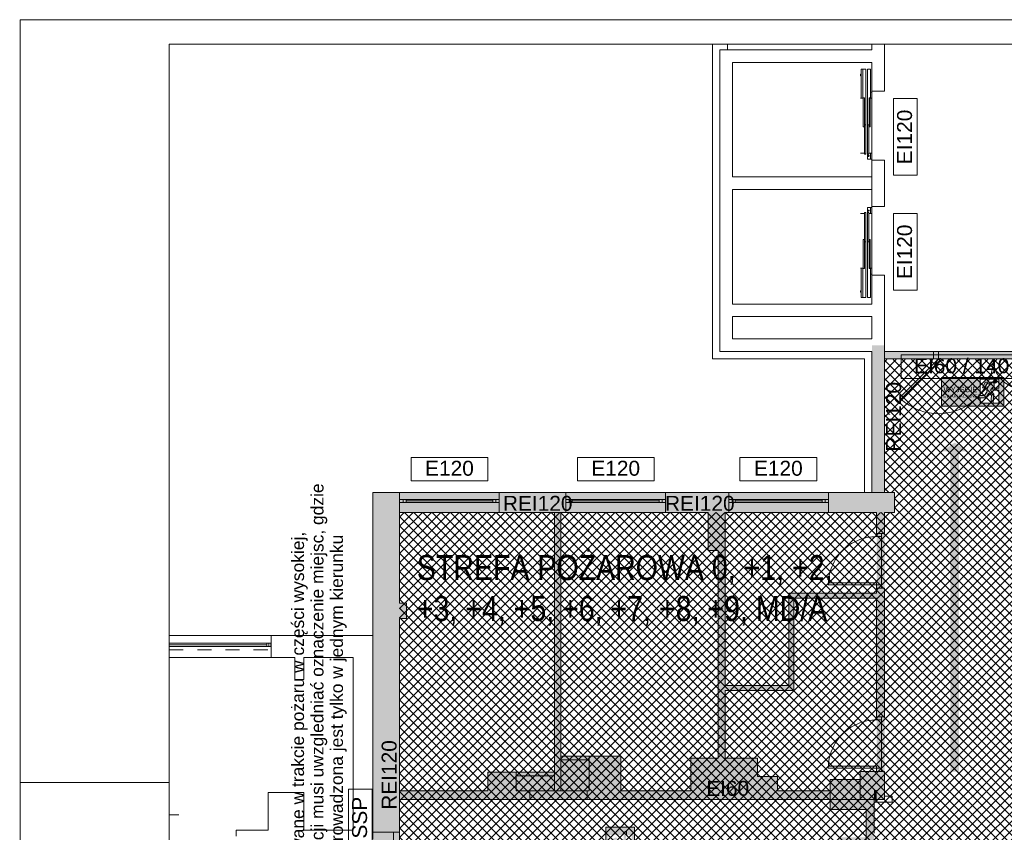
# Paper-space layout 'AP-03 STREFY POŻAROWE I EWAKUACJA - PIĘTRO 1' of a CAD drawing. Header units: millimetres. Extents: x 0 to 594, y -4 to 450.
# Tile 9 of 17: x 0 to 197, y 287 to 450. Entities that reach past the tile are written whole.
import ezdxf
from ezdxf.xclip import XClip

# ---------------------------------------------------------------- set-up
doc = ezdxf.new("R2010")
doc.units = ezdxf.units.MM
doc.header["$MEASUREMENT"] = 0
doc.header["$XCLIPFRAME"] = 0
doc.linetypes.add('PRZERYWANA', pattern=[5.64444, 2.82222, -2.82222])
for name, color, linetype, lineweight in [('A_Arkusz_Nr_pióra__1', 7, 'Continuous', 20), ('A_ewakuacja_Nr_pióra__4', 94, 'Continuous', 18), ('A_podkład_Nr_pióra__2', 8, 'Continuous', 13), ('A_ppoż proj_Nr_pióra__1', 7, 'Continuous', 20), ('A_ppoż proj_Nr_pióra__3', 30, 'Continuous', 13), ('A_ppoż proj_Nr_pióra__81', 2, 'Continuous', 5)]:
    doc.layers.add(name, color=color, linetype=linetype, lineweight=lineweight)
for name, color, linetype, lineweight, true_color in [('A_Arkusz_Nr_pióra__237', 7, 'Continuous', 5, 0x343434), ('A_ewakuacja_Nr_pióra__104', 7, 'Continuous', 5, 0x006532), ('A_ewakuacja_Nr_pióra__141', 7, 'Continuous', 5, 0xf2f7f7), ('A_podkład_Nr_pióra__254', 7, 'Continuous', 5, 0xfdfdfd), ('A_ppoż proj_Nr_pióra__104', 7, 'Continuous', 5, 0x006532), ('A_ppoż proj_Nr_pióra__70', 7, 'Continuous', 5, 0x65fe00), ('A_ppoż proj_Nr_pióra__71', 7, 'Continuous', 5, 0xcbfe65), ('A_ppoż proj_Nr_pióra__82', 7, 'Continuous', 5, 0x329800)]:
    doc.layers.add(name, color=color, linetype=linetype, lineweight=lineweight, true_color=true_color)
doc.layers.add('A_podrys', color=7, linetype='Continuous')
doc.styles.add('STYL_AUTOMATYCZNY_1', font='arial.ttf')
doc.styles.add('STYL_AUTOMATYCZNY_2', font='ARIALN.TTF')

# ---------------------------------------------------------------- blocks, each defined once
blk = doc.blocks.new('Rysunek_1_1', base_point=(-1569.28, -182.96))
at = {"layer": 'A_ewakuacja_Nr_pióra__104', "linetype": 'Continuous', "lineweight": 0, "true_color": 0x004c26}
h = blk.add_hatch(color=118, dxfattribs=at)
h.paths.add_polyline_path([(197.32, 378.19), (184.82, 378.19), (184.82, 372.44), (197.32, 372.44)])
h.paths.add_polyline_path([(195.12, 375.63), (196.31, 375.63), (196.31, 373), (192.6, 373), (192.6, 374.05), (192.16, 374.05), (192.34, 374.71), (192.6, 374.71), (192.6, 377.83), (196.31, 377.83), (196.31, 376.01), (195.43, 376.01), (195.43, 376.81, 0.414214), (195.01, 377.22), (193.59, 377.22), (193.08, 376.07), (193.48, 376.07), (193.86, 376.89), (194.53, 376.89), (194.04, 376.05), (193.94, 375.87, 0.230447), (193.98, 375.38), (193.43, 374.59), (192.43, 374.59), (192.31, 374.12), (193.74, 374.12), (194.33, 375.03), (194.86, 374.58), (194.72, 373.03), (195.21, 373.03), (195.33, 374.8), (194.66, 375.6), (195.12, 376.23)], flags=0)
blk.add_hatch(color=118, dxfattribs=at).paths.add_polyline_path([(195.49, 377.69, 1), (195.71, 377.07, 1)])
h = blk.add_hatch(color=118, dxfattribs=at)
h.paths.add_polyline_path([(123.23, 287.87), (117.48, 287.87), (117.48, 275.38), (123.23, 275.38)])
h.paths.add_polyline_path([(117.84, 282.63), (117.84, 286.34), (120.96, 286.34), (120.96, 286.61, -0.24241), (121.62, 287.08), (121.62, 286.34), (122.67, 286.34), (122.67, 282.63), (120.04, 282.63), (120.04, 283.52), (119.44, 283.82), (120.07, 284.29), (120.87, 283.61), (122.63, 283.74), (122.63, 284.22), (121.09, 284.08), (120.64, 284.61), (121.54, 285.2), (121.54, 286.86, 0.304489), (121.07, 286.51), (121.07, 285.52), (120.29, 284.96, 0.230447), (119.79, 285), (119.62, 284.9), (118.77, 284.42), (118.77, 285.08), (119.6, 285.47, 1.14772), (119.45, 285.8), (118.45, 285.36), (118.45, 283.93, 0.414214), (118.86, 283.52), (119.66, 283.07), (119.66, 282.63)], flags=0)
h.paths.add_polyline_path([(119.81, 280.58), (120.62, 280.58), (120.63, 277.45), (121.8, 278.74), (121.8, 277.83), (120.2, 276.08), (118.61, 277.82), (118.61, 278.75), (119.81, 277.45)], flags=0)
at = {"layer": 'A_podkład_Nr_pióra__254', "linetype": 'Continuous', "lineweight": 5, "true_color": 0xfdfdfd}
h = blk.add_hatch(color=7, dxfattribs=at)
h.paths.add_polyline_path([(70.72, 355.07), (70.72, 222.21), (77.57, 222.21), (77.57, 224.57), (113.67, 224.57), (113.67, 221.77), (121.47, 221.77), (121.47, 224.57), (123.37, 224.57), (123.37, 226.47), (126.62, 226.47), (128.32, 226.47), (136.32, 226.47), (138.02, 226.47), (138.02, 223.47), (141.92, 223.47), (141.92, 229.27), (148.62, 229.27), (148.62, 230.47), (149.13, 230.47), (149.13, 230.53), (154.19, 230.53), (154.19, 231.04), (156.15, 231.04), (156.15, 231.55), (151.09, 231.55), (151.09, 231.04), (150.27, 231.04), (149.13, 231.04), (149.13, 231.61), (158.11, 231.61), (158.11, 230.47), (158.62, 230.47), (158.62, 229.27), (165.57, 229.27), (165.57, 240.47), (169.52, 240.47), (172.42, 240.47), (172.42, 223.17), (169.52, 223.17), (169.52, 229.27), (165.57, 229.27), (165.57, 222.37), (168.72, 222.37), (168.72, 219.57), (168.73, 219.57), (168.73, 222.37), (173.22, 222.37), (173.22, 259.07), (171.32, 259.07), (171.32, 293.47), (173.42, 293.47), (173.42, 351.07), (175.42, 351.07), (175.42, 355.07)])
h.paths.add_polyline_path([(76.11, 270.12), (75.33, 270.12), (75.33, 282.12), (76.11, 282.12), (76.11, 282.22), (76.11, 282.92), (76.11, 283.72), (76.12, 283.72), (76.12, 286.87), (76.12, 293.47), (81.65, 293.47), (81.65, 293.37), (82.15, 293.37), (91.15, 293.38), (91.15, 293.37), (91.65, 293.37), (122.97, 293.37), (122.97, 293.42), (131.97, 293.43), (131.97, 293.37), (152.67, 293.37), (152.67, 293.46), (131.97, 293.43), (131.97, 294.32), (131.97, 295.27), (122.97, 295.27), (122.97, 294.32), (122.57, 294.32), (122.57, 295.17), (120.47, 295.17), (120.47, 302.17), (114.12, 302.17), (108.47, 302.17), (108.47, 351.07), (109.47, 351.07), (129.47, 351.07), (138.02, 351.07), (138.02, 343.47), (140.02, 343.47), (140.02, 301.77), (134.52, 301.77), (134.52, 295.17), (132.37, 295.17), (132.37, 294.32), (132.37, 293.47), (152.27, 293.47), (152.27, 295.17), (151.92, 295.17), (151.92, 298.07), (147.92, 298.07), (147.92, 301.77), (141.42, 301.77), (141.42, 315.37), (155.22, 315.37), (155.22, 333.87), (171.82, 333.87), (171.82, 310.07), (171.82, 299.72), (171.82, 299.07), (168.52, 299.07), (168.52, 297.47), (162.47, 297.47), (162.47, 295.17), (162.07, 295.17), (162.07, 293.47), (162.47, 293.47), (162.47, 291.47), (169.72, 291.47), (169.72, 286.67), (169.72, 285.87), (168.97, 285.87), (164.97, 285.87), (164.22, 285.87), (164.22, 285.17), (164.32, 285.17), (164.32, 285.07), (164.97, 285.07), (168.97, 285.07), (169.62, 285.07), (169.62, 285.17), (169.72, 285.17), (169.72, 285.07), (170.5, 285.07), (170.5, 268.57), (169.72, 268.57), (169.72, 268.47), (169.62, 268.47), (169.62, 268.57), (168.97, 268.57), (159.47, 268.57), (158.82, 268.57), (158.82, 268.47), (158.72, 268.47), (158.72, 267.77), (159.47, 267.77), (168.97, 267.77), (169.72, 267.77), (169.72, 266.97), (169.72, 266.37), (165.97, 266.37), (165.97, 259.57), (158.64, 259.57), (158.64, 258.21), (158.13, 258.21), (158.13, 257.07), (149.15, 257.13), (154.21, 257.13), (154.21, 257.64), (156.17, 257.64), (156.17, 258.15), (151.11, 258.15), (151.11, 257.64), (149.15, 257.64), (149.15, 258.21), (148.64, 258.21), (148.64, 259.57), (141.92, 259.57), (141.92, 264.57), (137.82, 264.57), (137.82, 261.72), (136.12, 261.72), (128.12, 261.72), (126.42, 261.72), (123.02, 261.72), (123.02, 264.27), (120.82, 264.27), (120.82, 266.97), (94.42, 266.97), (94.42, 264.27), (78.02, 264.27), (78.02, 265.26), (78.02, 266.67), (76.12, 266.67), (76.12, 268.52), (76.11, 268.52), (76.11, 269.32), (76.86, 269.32), (81.36, 269.32), (82.11, 269.32), (82.11, 270.02), (82.01, 270.02), (82.01, 270.12), (81.36, 270.12), (76.86, 270.12), (76.21, 270.12), (76.21, 270.02), (76.11, 270.02)], flags=0)
h.paths.add_polyline_path([(76.12, 295.17), (76.12, 306.67), (76.12, 317.67), (76.12, 329.77), (77.52, 329.77), (77.52, 332.87), (76.12, 332.87), (76.12, 351.07), (96.12, 351.07), (107.22, 351.07), (107.22, 298.97), (99.52, 298.97), (93.82, 298.97), (93.82, 295.17), (91.55, 295.17), (91.55, 294.32), (91.15, 294.32), (91.15, 295.27), (82.15, 295.27), (82.15, 294.32), (81.75, 294.32), (81.75, 295.17)], flags=0)
h.paths.add_polyline_path([(154.22, 316.37), (141.42, 316.37), (141.42, 351.07), (142.17, 351.07), (162.17, 351.07), (171.82, 351.07), (171.82, 346.87), (171.82, 336.52), (171.82, 335.87), (171.82, 334.87), (154.22, 334.87)], flags=0)
h.paths.add_polyline_path([(165.57, 258.37), (172.42, 258.37), (172.42, 241.47), (165.57, 241.47)], flags=0)
at = {"layer": 'A_ppoż proj_Nr_pióra__104', "linetype": 'Continuous', "lineweight": 5, "true_color": 0x006532}
blk.add_hatch(color=128, dxfattribs=at).paths.add_polyline_path([(188.34, 299.06), (188.34, 363.32), (190.11, 363.32), (187.49, 365.13), (184.87, 363.32), (186.64, 363.32), (186.64, 299.06)])
at = {"layer": 'A_ppoż proj_Nr_pióra__3', "linetype": 'Continuous', "lineweight": 0, "true_color": 0x3f2000}
for points in [[(173.38, 355.07), (173.38, 384.63), (170.88, 384.63), (170.88, 355.07)], [(173.38, 381.9), (207.06, 381.9), (207.06, 383.4), (173.38, 383.4)], [(70.72, 355.07), (70.72, 133.27), (76.12, 133.27), (76.12, 199.97), (76.12, 355.07)], [(76.12, 351.07), (175.42, 351.07), (175.42, 355.07), (76.12, 355.07)]]:
    blk.add_hatch(color=38, dxfattribs=at).paths.add_polyline_path(points)
at = {"layer": 'A_ppoż proj_Nr_pióra__70', "linetype": 'Continuous', "lineweight": 0, "true_color": 0x193f00}
for points in [[(76.12, 293.47), (171.32, 293.47), (171.32, 295.35), (76.12, 295.35)], [(171.32, 293.47), (169.72, 293.47), (169.72, 258.37), (171.32, 258.37)]]:
    blk.add_hatch(color=88, dxfattribs=at).paths.add_polyline_path(points)
at = {"layer": 'A_ppoż proj_Nr_pióra__71', "linetype": 'Continuous', "lineweight": 5, "true_color": 0xcbfe65}
h = blk.add_hatch(dxfattribs=at)
h.set_pattern_fill('bloczki_betonowe_0001', color=71, style=0, pattern_type=2)
h.set_pattern_definition([(45, (-1569.2778, -182.9554), (-0.9192388, 0.9192388), []), (135, (-1569.2778, -182.9554), (0.9192388, 0.9192388), [])])
h.paths.add_polyline_path([(76.12, 137.27), (139.12, 137.27), (173.22, 137.27), (203.54, 137.27), (203.62, 201.47), (215.52, 201.47), (215.52, 264.97), (203.62, 264.97), (203.62, 351.07), (202.42, 351.07), (202.44, 355.07), (205.56, 355.07), (205.56, 381.9), (202.42, 381.9), (202.42, 381.76), (175.42, 381.76), (173.38, 381.76), (173.38, 355.07), (175.42, 355.07), (175.42, 351.07), (76.12, 351.07), (76.12, 263.9), (144.32, 263.9), (144.32, 259.57), (165.57, 259.57), (165.57, 229.27), (141.92, 229.27), (141.92, 224.57), (76.12, 224.6)])
at = {"layer": 'A_ppoż proj_Nr_pióra__81', "linetype": 'Continuous', "lineweight": 0, "true_color": 0x3f3f00}
for points in [[(171.82, 293.47), (173.42, 293.47), (173.42, 351.07), (171.82, 351.07)], [(171.32, 295.35), (171.32, 293.47), (171.82, 293.47), (171.82, 295.35)]]:
    blk.add_hatch(color=48, dxfattribs=at).paths.add_polyline_path(points)
at = {"layer": 'A_ewakuacja_Nr_pióra__4', "color": 94, "linetype": 'Continuous', "lineweight": 18, "flags": 128}
for points in [[(197.32, 372.44), (184.82, 372.44), (184.82, 378.19), (197.32, 378.19)], [(197.32, 378.19), (197.32, 372.44)]]:
    blk.add_lwpolyline(points, dxfattribs=at)
blk.add_lwpolyline([(196.31, 373), (196.31, 375.63), (195.12, 375.63), (195.12, 376.23), (194.66, 375.6), (195.33, 374.8), (195.21, 373.03), (194.72, 373.03), (194.86, 374.58), (194.33, 375.03), (193.74, 374.12), (192.31, 374.12), (192.43, 374.59), (193.43, 374.59), (193.98, 375.38, -0.230447), (193.94, 375.87), (194.04, 376.05), (194.53, 376.89), (193.86, 376.89), (193.48, 376.07), (193.08, 376.07), (193.59, 377.22), (195.01, 377.22, -0.414214), (195.43, 376.81), (195.43, 376.01), (196.31, 376.01), (196.31, 377.83), (192.6, 377.83), (192.6, 374.71), (192.34, 374.71), (192.16, 374.05), (192.6, 374.05), (192.6, 373)], format="xyb", close=True, dxfattribs=at)
blk.add_lwpolyline([(117.48, 275.38), (117.48, 287.87), (123.23, 287.87), (123.23, 275.38)], close=True, dxfattribs=at)
blk.add_lwpolyline([(120.96, 286.61, -0.24241), (121.62, 287.08), (121.62, 286.34)], format="xyb", dxfattribs=at)
at = {"layer": 'A_ewakuacja_Nr_pióra__4', "color": 94, "linetype": 'Continuous', "lineweight": 18}
blk.add_circle((195.6, 377.38), 0.328, dxfattribs=at)
at = {"layer": 'A_podkład_Nr_pióra__2', "color": 8, "linetype": 'Continuous', "lineweight": 13}
for p, q in [((138.88, 445.1), (138.88, 381.92)), ((141.88, 445.1), (141.88, 443.92)), ((170.88, 443.92), (170.88, 445.1)), ((173.38, 435.62), (173.38, 445.1)), ((140.38, 383.42), (140.38, 443.92)), ((140.38, 443.92), (170.88, 443.92)), ((142.88, 418.42), (142.88, 441.42)), ((142.88, 441.42), (170.88, 441.42)), ((170.88, 441.42), (170.88, 392.92)), ((168.61, 438.76), (168.61, 439.06)), ((168.61, 439.06), (168.73, 439.06)), ((168.73, 438.76), (168.61, 438.76)), ((168.73, 440.08), (169.68, 440.08)), ((168.73, 440.08), (168.73, 434.22)), ((169.08, 440.08), (169.08, 434.22)), ((169.68, 423.03), (169.68, 440.08)), ((169.98, 422.02), (169.98, 440.08)), ((170.58, 440.08), (169.98, 440.08)), ((170.58, 440.08), (170.58, 434.22)), ((170.88, 435.42), (170.58, 435.42)), ((170.88, 435.62), (173.38, 435.62)), ((168.58, 434.22), (169.08, 434.22)), ((169.13, 434.32), (169.36, 434.32)), ((169.13, 428.46), (169.13, 434.32)), ((169.36, 434.32), (169.36, 428.46)), ((170.53, 434.32), (170.3, 434.32)), ((170.3, 434.32), (170.3, 428.46)), ((170.53, 428.46), (170.53, 434.32)), ((170.58, 434.22), (170.88, 434.22)), ((169.41, 428.92), (169.64, 428.92)), ((169.41, 423.06), (169.41, 428.92)), ((169.64, 428.92), (169.64, 423.06)), ((170.24, 428.92), (170.01, 428.92)), ((170.01, 428.92), (170.01, 423.06)), ((170.24, 423.06), (170.24, 428.92)), ((169.36, 428.46), (169.13, 428.46)), ((170.3, 428.46), (170.53, 428.46)), ((169.36, 423.22), (168.58, 423.22)), ((169.36, 423.03), (169.36, 423.22)), ((169.68, 423.03), (169.36, 423.03)), ((169.64, 423.06), (169.41, 423.06)), ((169.98, 423.03), (170.29, 423.03)), ((170.01, 423.06), (170.24, 423.06)), ((170.29, 423.22), (170.88, 423.22)), ((170.29, 423.03), (170.29, 423.22)), ((170.58, 422.02), (170.58, 423.22)), ((170.88, 422.02), (169.98, 422.02)), ((173.38, 421.82), (170.88, 421.82)), ((173.38, 412.52), (173.38, 421.82)), ((170.88, 418.42), (142.88, 418.42)), ((142.88, 392.92), (142.88, 415.92)), ((142.88, 415.92), (170.88, 415.92)), ((169.36, 411.12), (168.58, 411.12)), ((169.68, 411.31), (169.36, 411.31)), ((169.36, 411.31), (169.36, 411.12)), ((169.64, 411.28), (169.41, 411.28)), ((169.41, 411.28), (169.41, 405.42)), ((169.64, 405.42), (169.64, 411.28)), ((169.68, 411.31), (169.68, 394.26)), ((170.88, 412.32), (169.98, 412.32)), ((169.98, 412.32), (169.98, 394.26)), ((169.98, 411.31), (170.29, 411.31)), ((170.01, 405.42), (170.01, 411.28)), ((170.01, 411.28), (170.24, 411.28)), ((170.24, 411.28), (170.24, 405.42)), ((170.29, 411.31), (170.29, 411.12)), ((170.29, 411.12), (170.88, 411.12)), ((170.58, 412.32), (170.58, 411.12)), ((170.88, 412.52), (173.38, 412.52)), ((169.36, 405.88), (169.13, 405.88)), ((169.13, 405.88), (169.13, 400.02)), ((169.36, 400.02), (169.36, 405.88)), ((169.41, 405.42), (169.64, 405.42)), ((170.24, 405.42), (170.01, 405.42)), ((170.3, 400.02), (170.3, 405.88)), ((170.3, 405.88), (170.53, 405.88)), ((170.53, 405.88), (170.53, 400.02)), ((168.58, 400.12), (169.08, 400.12)), ((168.73, 394.26), (168.73, 400.12)), ((169.08, 394.26), (169.08, 400.12)), ((169.13, 400.02), (169.36, 400.02)), ((170.53, 400.02), (170.3, 400.02)), ((170.58, 400.12), (170.88, 400.12)), ((170.58, 394.26), (170.58, 400.12)), ((170.88, 398.92), (170.58, 398.92)), ((173.38, 398.72), (170.88, 398.72)), ((173.38, 355.07), (173.38, 398.72)), ((168.73, 395.57), (168.61, 395.57)), ((168.61, 395.57), (168.61, 395.27)), ((168.61, 395.27), (168.73, 395.27)), ((168.73, 394.26), (169.68, 394.26)), ((170.58, 394.26), (169.98, 394.26)), ((170.88, 392.92), (142.88, 392.92)), ((142.88, 385.92), (142.88, 390.42)), ((142.88, 390.42), (170.88, 390.42)), ((170.88, 390.42), (170.88, 385.92)), ((170.88, 385.92), (142.88, 385.92)), ((170.88, 383.42), (140.38, 383.42)), ((170.88, 355.07), (170.88, 383.42)), ((207.06, 383.4), (173.38, 383.4)), ((183.21, 383.4), (183.21, 381.9)), ((184.21, 383.4), (184.21, 381.9)), ((138.88, 381.92), (169.38, 381.92)), ((169.38, 381.92), (169.38, 355.07)), ((205.56, 381.9), (173.42, 381.9)), ((184.21, 381.9), (176.43, 374.12)), ((184.49, 381.61), (176.71, 373.84)), ((184.49, 381.61), (184.21, 381.9)), ((175.42, 355.07), (70.72, 355.07)), ((70.72, 285.47), (70.72, 355.07)), ((76.12, 332.87), (76.12, 355.07)), ((76.12, 353.69), (96.12, 353.69)), ((76.82, 353.09), (76.82, 353.69)), ((77.42, 353.09), (77.42, 353.69)), ((94.82, 353.09), (94.82, 353.69)), ((95.42, 353.69), (95.42, 353.09)), ((96.12, 355.07), (96.12, 351.07)), ((109.47, 351.07), (109.47, 355.07)), ((109.47, 353.69), (129.47, 353.69)), ((110.17, 353.09), (110.17, 353.69)), ((110.77, 353.09), (110.77, 353.69)), ((128.17, 353.09), (128.17, 353.69)), ((128.77, 353.69), (128.77, 353.09)), ((129.47, 355.07), (129.47, 351.07)), ((142.17, 351.07), (142.17, 355.07)), ((142.17, 353.69), (162.17, 353.69)), ((142.87, 353.09), (142.87, 353.69)), ((143.47, 353.09), (143.47, 353.69)), ((160.87, 353.09), (160.87, 353.69)), ((161.47, 353.69), (161.47, 353.09)), ((162.17, 355.07), (162.17, 351.07)), ((175.42, 351.07), (175.42, 355.07)), ((96.12, 353.09), (76.12, 353.09)), ((77.42, 353.39), (94.82, 353.39)), ((129.47, 353.09), (109.47, 353.09)), ((110.77, 353.39), (128.17, 353.39)), ((162.17, 353.09), (142.17, 353.09)), ((143.47, 353.39), (160.87, 353.39)), ((76.12, 351.07), (138.02, 351.07)), ((107.22, 295.17), (107.22, 351.07)), ((108.47, 295.17), (108.47, 351.07)), ((138.02, 351.07), (138.02, 343.47)), ((141.42, 351.07), (171.82, 351.07)), ((141.42, 316.37), (141.42, 351.07)), ((171.82, 351.07), (171.82, 346.22)), ((173.42, 351.07), (175.42, 351.07)), ((173.42, 346.87), (173.42, 351.07)), ((171.82, 346.87), (173.42, 346.87)), ((171.82, 346.22), (172.82, 346.22)), ((172.82, 335.87), (172.82, 346.87)), ((138.02, 343.47), (140.02, 343.47)), ((140.02, 301.77), (140.02, 343.47)), ((171.82, 336.92), (162.12, 336.92)), ((162.12, 336.92), (162.12, 336.52)), ((162.12, 336.52), (172.82, 336.52)), ((171.82, 334.87), (171.82, 336.92)), ((173.42, 335.87), (171.82, 335.87)), ((173.42, 310.07), (173.42, 335.87)), ((154.22, 334.87), (154.22, 316.37)), ((171.82, 334.87), (154.22, 334.87)), ((155.22, 315.37), (155.22, 333.87)), ((155.22, 333.87), (171.82, 333.87)), ((171.82, 333.87), (171.82, 309.42)), ((77.52, 332.87), (76.12, 332.87)), ((77.52, 329.77), (77.52, 332.87)), ((76.12, 329.77), (77.52, 329.77)), ((76.12, 266.67), (76.12, 329.77)), ((70.83, 326.37), (29.9, 326.37)), ((50.33, 321.97), (50.33, 326.37)), ((50.28, 324.87), (29.9, 324.87)), ((29.9, 324.53), (49.48, 324.53)), ((29.9, 324.19), (50.28, 324.19)), ((49.48, 324.19), (49.48, 324.87)), ((49.88, 324.87), (49.88, 324.19)), ((50.28, 324.19), (50.28, 324.87)), ((29.9, 321.97), (55.13, 321.97)), ((55.13, 321.97), (55.13, 317.57)), ((56.93, 317.57), (56.93, 321.97)), ((56.93, 321.97), (66.83, 321.97)), ((66.83, 321.97), (66.83, 287.27)), ((55.13, 317.57), (56.93, 317.57)), ((154.22, 316.37), (141.42, 316.37)), ((141.42, 301.77), (141.42, 315.37)), ((141.42, 315.37), (155.22, 315.37)), ((171.82, 310.07), (173.42, 310.07)), ((171.82, 309.42), (172.82, 309.42)), ((172.82, 299.07), (172.82, 310.07)), ((114.12, 302.17), (108.47, 302.17)), ((108.47, 301.42), (114.12, 301.42)), ((120.47, 302.17), (114.12, 302.17)), ((114.12, 302.17), (114.12, 295.17)), ((120.47, 295.17), (120.47, 302.17)), ((140.02, 301.77), (134.52, 301.77)), ((134.52, 301.77), (134.52, 295.17)), ((147.92, 301.77), (141.42, 301.77)), ((147.92, 298.07), (147.92, 301.77)), ((99.52, 298.97), (93.82, 298.97)), ((93.82, 298.97), (93.82, 295.17)), ((107.22, 298.97), (99.52, 298.97)), ((99.52, 295.17), (99.52, 298.97)), ((171.82, 300.12), (162.12, 300.12)), ((162.12, 300.12), (162.12, 299.72)), ((162.12, 299.72), (172.82, 299.72)), ((168.52, 299.07), (173.42, 299.07)), ((168.52, 299.07), (168.52, 293.47)), ((171.82, 299.07), (171.82, 300.12)), ((173.42, 293.47), (173.42, 299.07)), ((99.52, 298.22), (107.22, 298.22)), ((151.92, 298.07), (147.92, 298.07)), ((151.92, 295.17), (151.92, 298.07)), ((162.47, 297.47), (162.47, 291.47)), ((168.52, 297.47), (162.47, 297.47)), ((56.93, 294.87), (49.73, 294.87)), ((49.73, 294.87), (49.73, 287.27)), ((56.93, 287.27), (56.93, 294.87)), ((91.55, 295.17), (76.12, 295.17)), ((93.82, 295.17), (91.55, 295.17)), ((114.12, 295.17), (99.52, 295.17)), ((102.22, 295.17), (102.22, 293.47)), ((113.72, 293.47), (113.72, 295.17)), ((132.37, 295.17), (120.47, 295.17)), ((134.52, 295.17), (132.37, 295.17)), ((162.07, 295.17), (151.92, 295.17)), ((162.47, 295.17), (162.07, 295.17)), ((76.12, 293.47), (91.55, 293.47)), ((91.55, 293.47), (132.37, 293.47)), ((132.37, 293.47), (162.47, 293.47)), ((162.07, 293.47), (173.42, 293.47)), ((171.32, 286.67), (171.32, 293.47)), ((174.92, 292.9), (171.32, 292.9)), ((174.92, 294.1), (173.42, 294.1)), ((174.92, 294.1), (174.92, 292.9)), ((162.47, 291.47), (169.72, 291.47)), ((169.72, 291.47), (169.72, 285.07)), ((31.83, 290.37), (29.9, 290.37)), ((43.33, 286.07), (43.33, 287.27)), ((49.73, 287.27), (43.33, 287.27)), ((66.83, 287.27), (56.93, 287.27)), ((76.12, 286.87), (70.72, 286.87)), ((74.87, 286.87), (74.87, 266.67))]:
    blk.add_line(p, q, dxfattribs=at)
at = {"layer": 'A_podkład_Nr_pióra__2', "color": 8, "linetype": 'PRZERYWANA', "lineweight": 13}
blk.add_line((29.9, 323.47), (50.33, 323.47), dxfattribs=at)
at = {"layer": 'A_podkład_Nr_pióra__2', "color": 8, "linetype": 'Continuous', "lineweight": 13}
for centre in [(170.2, 422.66), (170.2, 411.68)]:
    blk.add_circle(centre, 0.112, dxfattribs=at)
for centre, radius, start, end in [((184.21, 381.9), 11, 225, 0), ((201.21, 381.9), 6, 180, 298.4563), ((171.82, 336.52), 9.7, 90, 180), ((171.82, 299.72), 9.7, 90, 180)]:
    blk.add_arc(centre, radius, start, end, dxfattribs=at)
at = {"layer": 'A_ppoż proj_Nr_pióra__1', "color": 7, "linetype": 'Continuous', "lineweight": 20}
for p, q in [((179.95, 434.15), (175.23, 434.15)), ((175.23, 434.15), (175.23, 418.76)), ((179.95, 418.76), (179.95, 434.15)), ((175.23, 418.76), (179.95, 418.76)), ((179.95, 411.08), (175.23, 411.08)), ((175.23, 411.08), (175.23, 395.69)), ((179.95, 395.69), (179.95, 411.08)), ((175.23, 395.69), (179.95, 395.69)), ((201, 382.72), (176.76, 382.72)), ((176.76, 382.72), (176.76, 378)), ((176.76, 378), (201, 378)), ((93.81, 362.14), (78.43, 362.14)), ((78.43, 362.14), (78.43, 357.43)), ((93.81, 357.43), (93.81, 362.14)), ((127.16, 362.14), (111.78, 362.14)), ((111.78, 362.14), (111.78, 357.43)), ((127.16, 357.43), (127.16, 362.14)), ((159.8, 362.14), (144.41, 362.14)), ((144.41, 362.14), (144.41, 357.43)), ((159.8, 357.43), (159.8, 362.14)), ((78.43, 357.43), (93.81, 357.43)), ((111.78, 357.43), (127.16, 357.43)), ((144.41, 357.43), (159.8, 357.43)), ((70.61, 295.5), (65.89, 295.5)), ((65.89, 295.5), (65.89, 260.23)), ((70.61, 260.23), (70.61, 295.5))]:
    blk.add_line(p, q, dxfattribs=at)
at = {"layer": 'A_ewakuacja_Nr_pióra__141', "color": 7, "linetype": 'Continuous', "lineweight": 5, "true_color": 0xf2f7f7, "attachment_point": 5, "style": 'STYL_AUTOMATYCZNY_1'}
for s, insert, char_height in [('\\A1;{\\pqc;\\fArial|b0|i0|c238|p0;\\W1.000000;WYJŚCIE}', (188.64, 375.76), 1.1), ('\\A1;{\\pqc;\\fArial|b0|i0|c238|p0;\\W1.000000;EWAKUACYJNE}', (188.64, 374.43), 0.6454)]:
    blk.add_mtext(s, dxfattribs=dict(at, insert=insert, char_height=char_height))
at = {"layer": 'A_ppoż proj_Nr_pióra__1', "color": 7, "linetype": 'Continuous', "lineweight": 20, "char_height": 3, "attachment_point": 5, "rotation": 90, "style": 'STYL_AUTOMATYCZNY_1'}
for s, insert in [('\\A1;{\\pqc;\\fArial|b0|i0|c238|p0;\\W1.000000;EI120}', (177.44, 426.46)), ('\\A1;{\\pqc;\\fArial|b0|i0|c238|p0;\\W1.000000;EI120}', (177.44, 403.39)), ('\\A1;{\\pqc;\\fArial|b0|i0|c238|p0;\\W1.000000;REI120}', (175.25, 370.29)), ('\\A1;{\\pqc;\\fArial|b0|i0|c238|p0;\\W1.000000;REI120}', (74.04, 298.38)), ('\\A1;{\\pqc;\\fArial|b0|i0|c238|p0;\\W1.000000;EI60 / 140 + SSP}', (68.1, 277.87))]:
    blk.add_mtext(s, dxfattribs=dict(at, insert=insert))
at = {"layer": 'A_ppoż proj_Nr_pióra__1', "color": 7, "linetype": 'Continuous', "lineweight": 20, "char_height": 3, "attachment_point": 5, "style": 'STYL_AUTOMATYCZNY_1'}
for s, insert in [('\\A1;{\\pqc;\\fArial|b0|i0|c238|p0;\\W1.000000;EI60 / 140}', (188.88, 380.5)), ('\\A1;{\\pqc;\\fArial|b0|i0|c238|p0;\\W1.000000;E120}', (86.12, 359.93)), ('\\A1;{\\pqc;\\fArial|b0|i0|c238|p0;\\W1.000000;E120}', (119.47, 359.93)), ('\\A1;{\\pqc;\\fArial|b0|i0|c238|p0;\\W1.000000;E120}', (152.1, 359.93)), ('\\A1;{\\pqc;\\fArial|b0|i0|c238|p0;\\W1.000000;REI120}', (103.82, 352.89)), ('\\A1;{\\pqc;\\fArial|b0|i0|c238|p0;\\W1.000000;REI120}', (136.35, 352.89)), ('\\A1;{\\pqc;\\fArial|b0|i0|c238|p0;\\W1.000000;EI60}', (141.94, 295.67))]:
    blk.add_mtext(s, dxfattribs=dict(at, insert=insert))
at = {"layer": 'A_ppoż proj_Nr_pióra__1', "color": 7, "linetype": 'Continuous', "lineweight": 20, "insert": (58.02, 265.68), "char_height": 2.5, "width": 103.6449, "attachment_point": 4, "rotation": 90, "line_spacing_factor": 0.936976, "style": 'STYL_AUTOMATYCZNY_1'}
blk.add_mtext('\\A1;{\\pql;\\fArial|b0|i0|c238|p0;\\W1.000000;UWAGA:\\P\\pql;\\fArial|b0|i0|c238|p0;\\W1.000000;drzwi blokowane w trakcie pożaru w części wysokiej,\\P\\pql;\\fArial|b0|i0|c238|p0;\\W1.000000;plan ewakuacji musi uwzgledniać oznaczenie \\fArial|b0|i0|c238|p0;\\W1.000000;miejsc, gdzie ewakuacja prowadzona jest tylko w jednym kierunku}', dxfattribs=at)
at = {"layer": 'A_ppoż proj_Nr_pióra__82', "color": 84, "linetype": 'Continuous', "lineweight": 5, "true_color": 0x329800, "insert": (79.58, 335.44), "char_height": 5, "width": 88.7446, "attachment_point": 4, "line_spacing_factor": 0.986688, "style": 'STYL_AUTOMATYCZNY_2'}
blk.add_mtext('\\A1;{\\pql;\\fArial Narrow|b0|i0|c238|p0;\\W1.000000;STREFA POŻAROWA 0, +1, +2, +3, +4, +5, +6, +7, +8, +9, MD/A}', dxfattribs=at)

psp = doc.layouts.new('AP-03 STREFY POŻAROWE I EWAKUACJA - PIĘTRO 1')

# ---------------------------------------------------------------- linework, layer by layer
at = {"layer": 'A_Arkusz_Nr_pióra__1', "color": 7, "linetype": 'Continuous', "lineweight": 20}
for p, q in [((589.1, 445.1), (29.9, 445.1)), ((29.9, 445.1), (29.9, 4.9)), ((-0.1, 296.9), (0.9, 296.9))]:
    psp.add_line(p, q, dxfattribs=at)
at = {"layer": 'A_Arkusz_Nr_pióra__1', "color": 7, "linetype": 'Continuous', "lineweight": 20, "flags": 128}
psp.add_lwpolyline([(0, 450), (594, 450), (594, 0), (0, 0)], close=True, dxfattribs=at)
at = {"layer": 'A_Arkusz_Nr_pióra__237', "color": 250, "linetype": 'Continuous', "lineweight": 5, "true_color": 0x343434}
psp.add_line((-0.1, 296.9), (29.9, 296.9), dxfattribs=at)

# ---------------------------------------------------------------- block references
at = {"layer": 'A_podrys', "color": 37, "linetype": 'Continuous', "lineweight": 5, "true_color": 0x656532}
ref = psp.add_blockref('Rysunek_1_1', (-1569.28, -182.96), dxfattribs=at)
XClip(ref).set_block_clipping_path([(29.90003743, 445.1000023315), (29.90003743, 78.515858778), (489.0999984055, 78.515858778), (489.0999984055, 116.1350020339), (589.0453074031, 116.1350020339), (589.0453074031, 445.1000023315)])

doc.saveas('drawing.dxf')
